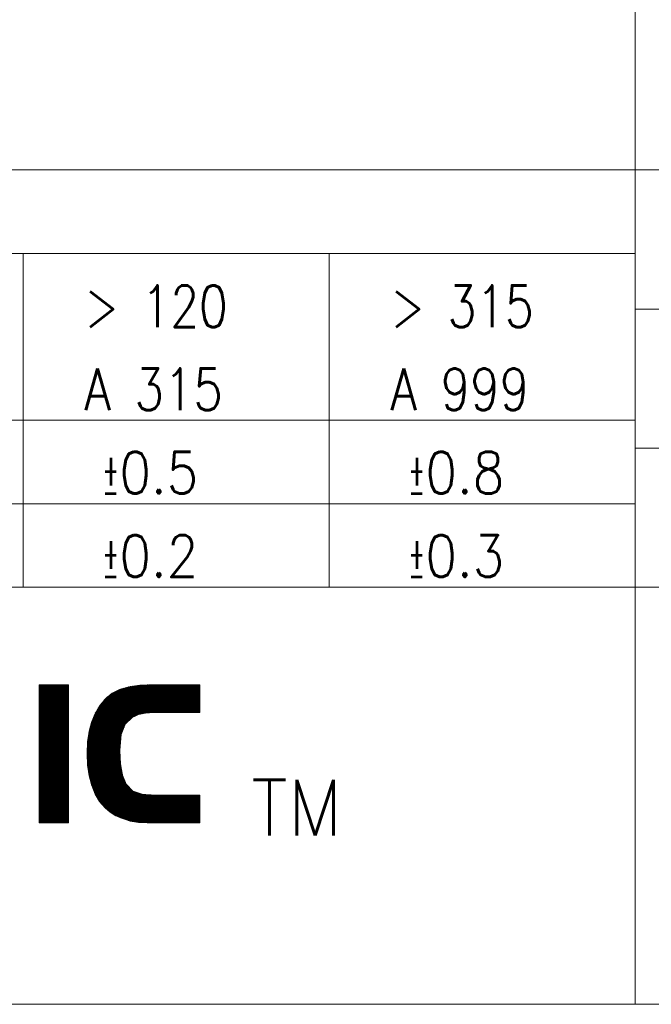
# Model space of a CAD drawing. Header units: millimetres. Extents: x 4 to 836, y 3 to 589.
# Tile 52 of 93: x 694 to 717, y 5 to 40. Entities that reach past the tile are written whole.
import ezdxf

# ---------------------------------------------------------------- set-up
doc = ezdxf.new("R2010")
doc.units = ezdxf.units.MM
doc.layers.add('256', color=7, linetype='Continuous', true_color=0xffffff)
doc.styles.add('blockfont', font='simplex.shx')

# ---------------------------------------------------------------- blocks, each defined once
blk = doc.blocks.new('HATCH15')
at = {"color": 5, "lineweight": 13}
for p, q in [((694.572548, 16.439062), (694.622436, 16.48895)), ((694.572548, 16.403927), (694.657571, 16.48895)), ((694.572548, 16.368793), (694.692705, 16.48895)), ((694.572548, 16.333658), (694.72784, 16.48895)), ((694.572548, 16.298524), (694.762974, 16.48895)), ((694.572548, 16.26339), (694.798108, 16.48895)), ((694.572548, 16.228255), (694.833243, 16.48895)), ((694.572548, 16.193121), (694.868377, 16.48895)), ((694.572548, 16.157986), (694.903512, 16.48895)), ((694.572548, 16.122852), (694.938646, 16.48895)), ((694.572548, 16.087718), (694.97378, 16.48895)), ((694.572548, 16.052583), (695.008915, 16.48895)), ((694.572548, 16.017449), (695.044049, 16.48895)), ((694.572548, 15.982315), (695.079183, 16.48895)), ((694.572548, 15.94718), (695.114318, 16.48895)), ((694.572548, 15.912046), (695.149452, 16.48895)), ((694.572548, 15.876911), (695.184587, 16.48895)), ((694.572548, 15.841777), (695.219721, 16.48895)), ((694.572548, 15.806643), (695.254855, 16.48895)), ((694.572548, 15.771508), (695.28999, 16.48895)), ((694.572548, 15.736374), (695.325124, 16.48895)), ((694.572548, 15.701239), (695.360259, 16.48895)), ((694.572548, 15.666105), (695.395393, 16.48895)), ((694.572548, 15.630971), (695.430527, 16.48895)), ((694.572548, 15.595836), (695.465662, 16.48895)), ((694.572548, 15.560702), (695.500796, 16.48895)), ((694.572548, 15.525568), (695.53593, 16.48895)), ((694.572548, 15.490433), (695.571065, 16.48895)), ((694.572548, 15.455299), (695.606199, 16.48895)), ((694.572548, 15.420164), (695.629533, 16.477149)), ((694.572548, 15.38503), (695.629533, 16.442015)), ((694.572548, 15.349896), (695.629533, 16.406881)), ((694.572548, 15.314761), (695.629533, 16.371746)), ((694.572548, 15.279627), (695.629533, 16.336612)), ((694.572548, 15.244493), (695.629533, 16.301478)), ((694.572548, 15.209358), (695.629533, 16.266343)), ((694.572548, 15.174224), (695.629533, 16.231209)), ((694.572548, 15.139089), (695.629533, 16.196074)), ((694.572548, 15.103955), (695.629533, 16.16094)), ((694.572548, 15.068821), (695.629533, 16.125806)), ((694.572548, 15.033686), (695.629533, 16.090671)), ((694.572548, 14.998552), (695.629533, 16.055537)), ((694.572548, 14.963417), (695.629533, 16.020402)), ((694.572548, 14.928283), (695.629533, 15.985268)), ((694.572548, 14.893149), (695.629533, 15.950134)), ((694.572548, 14.858014), (695.629533, 15.914999)), ((694.572548, 14.82288), (695.629533, 15.879865)), ((694.572548, 14.787746), (695.629533, 15.844731)), ((694.572548, 14.752611), (695.629533, 15.809596)), ((694.572548, 14.717477), (695.629533, 15.774462)), ((694.572548, 14.682342), (695.629533, 15.739327)), ((694.572548, 14.647208), (695.629533, 15.704193)), ((694.572548, 14.612074), (695.629533, 15.669059)), ((694.572548, 14.576939), (695.629533, 15.633924)), ((694.572548, 14.541805), (695.629533, 15.59879)), ((694.572548, 14.50667), (695.629533, 15.563655)), ((694.572548, 14.471536), (695.629533, 15.528521)), ((694.572548, 14.436402), (695.629533, 15.493387)), ((694.572548, 14.401267), (695.629533, 15.458252)), ((694.572548, 14.366133), (695.629533, 15.423118)), ((694.572548, 14.330999), (695.629533, 15.387984)), ((694.572548, 14.295864), (695.629533, 15.352849)), ((694.572548, 14.26073), (695.629533, 15.317715)), ((694.572548, 14.225595), (695.629533, 15.28258)), ((694.572548, 14.190461), (695.629533, 15.247446)), ((694.572548, 14.155327), (695.629533, 15.212312)), ((694.572548, 14.120192), (695.629533, 15.177177)), ((694.572548, 14.085058), (695.629533, 15.142043)), ((694.572548, 14.049924), (695.629533, 15.106909)), ((694.572548, 14.014789), (695.629533, 15.071774)), ((694.572548, 13.979655), (695.629533, 15.03664)), ((694.572548, 13.94452), (695.629533, 15.001505)), ((694.572548, 13.909386), (695.629533, 14.966371)), ((694.572548, 13.874252), (695.629533, 14.931237)), ((694.572548, 13.839117), (695.629533, 14.896102)), ((694.572548, 13.803983), (695.629533, 14.860968)), ((694.572548, 13.768848), (695.629533, 14.825833)), ((694.572548, 13.733714), (695.629533, 14.790699)), ((694.572548, 13.69858), (695.629533, 14.755565)), ((694.572548, 13.663445), (695.629533, 14.72043)), ((694.572548, 13.628311), (695.629533, 14.685296)), ((694.572548, 13.593177), (695.629533, 14.650162)), ((694.572548, 13.558042), (695.629533, 14.615027)), ((694.572548, 13.522908), (695.629533, 14.579893)), ((694.572548, 13.487773), (695.629533, 14.544758)), ((694.572548, 13.452639), (695.629533, 14.509624)), ((694.572548, 13.417505), (695.629533, 14.47449)), ((694.572548, 13.38237), (695.629533, 14.439355)), ((694.572548, 13.347236), (695.629533, 14.404221)), ((694.572548, 13.312101), (695.629533, 14.369086)), ((694.572548, 13.276967), (695.629533, 14.333952)), ((694.572548, 13.241833), (695.629533, 14.298818)), ((694.572548, 13.206698), (695.629533, 14.263683)), ((694.572548, 13.171564), (695.629533, 14.228549)), ((694.572548, 13.13643), (695.629533, 14.193415)), ((694.572548, 13.101295), (695.629533, 14.15828)), ((694.572548, 13.066161), (695.629533, 14.123146)), ((694.572548, 13.031026), (695.629533, 14.088011)), ((694.572548, 12.995892), (695.629533, 14.052877)), ((694.572548, 12.960758), (695.629533, 14.017743)), ((694.572548, 12.925623), (695.629533, 13.982608)), ((694.572548, 12.890489), (695.629533, 13.947474)), ((694.572548, 12.855355), (695.629533, 13.91234)), ((694.572548, 12.82022), (695.629533, 13.877205)), ((694.572548, 12.785086), (695.629533, 13.842071)), ((694.572548, 12.749951), (695.629533, 13.806936)), ((694.572548, 12.714817), (695.629533, 13.771802)), ((694.572548, 12.679683), (695.629533, 13.736668)), ((694.572548, 12.644548), (695.629533, 13.701533)), ((694.572548, 12.609414), (695.629533, 13.666399)), ((694.572548, 12.574279), (695.629533, 13.631264)), ((694.572548, 12.539145), (695.629533, 13.59613)), ((694.572548, 12.504011), (695.629533, 13.560996)), ((694.572548, 12.468876), (695.629533, 13.525861)), ((694.572548, 12.433742), (695.629533, 13.490727)), ((694.572548, 12.398608), (695.629533, 13.455593)), ((694.572548, 12.363473), (695.629533, 13.420458)), ((694.572548, 12.328339), (695.629533, 13.385324)), ((694.572548, 12.293204), (695.629533, 13.350189)), ((694.572548, 12.25807), (695.629533, 13.315055)), ((694.572548, 12.222936), (695.629533, 13.279921)), ((694.572548, 12.187801), (695.629533, 13.244786)), ((694.572548, 12.152667), (695.629533, 13.209652)), ((694.572548, 12.117532), (695.629533, 13.174517)), ((694.572548, 12.082398), (695.629533, 13.139383)), ((694.572548, 12.047264), (695.629533, 13.104249)), ((694.572548, 12.012129), (695.629533, 13.069114)), ((694.572548, 11.976995), (695.629533, 13.03398)), ((694.572548, 11.941861), (695.629533, 12.998846)), ((694.572548, 11.906726), (695.629533, 12.963711)), ((694.572548, 11.871592), (695.629533, 12.928577)), ((694.572548, 11.836457), (695.629533, 12.893442)), ((694.572548, 11.801323), (695.629533, 12.858308)), ((694.572548, 11.766189), (695.629533, 12.823174)), ((694.572548, 11.731054), (695.629533, 12.788039)), ((694.572548, 11.69592), (695.629533, 12.752905)), ((694.572548, 11.660786), (695.629533, 12.717771)), ((694.572548, 11.625651), (695.629533, 12.682636)), ((694.572548, 11.590517), (695.629533, 12.647502)), ((694.572548, 11.555382), (695.629533, 12.612367)), ((694.572548, 11.520248), (695.629533, 12.577233)), ((694.607632, 11.520198), (695.629533, 12.542099)), ((694.642767, 11.520198), (695.629533, 12.506964)), ((694.677901, 11.520198), (695.629533, 12.47183)), ((694.713036, 11.520198), (695.629533, 12.436695)), ((694.74817, 11.520198), (695.629533, 12.401561)), ((694.783304, 11.520198), (695.629533, 12.366427)), ((694.818439, 11.520198), (695.629533, 12.331292)), ((694.853573, 11.520198), (695.629533, 12.296158)), ((694.888707, 11.520198), (695.629533, 12.261024)), ((694.923842, 11.520198), (695.629533, 12.225889)), ((694.958976, 11.520198), (695.629533, 12.190755)), ((694.994111, 11.520198), (695.629533, 12.15562)), ((695.029245, 11.520198), (695.629533, 12.120486)), ((695.064379, 11.520198), (695.629533, 12.085352)), ((695.099514, 11.520198), (695.629533, 12.050217)), ((695.134648, 11.520198), (695.629533, 12.015083)), ((695.169782, 11.520198), (695.629533, 11.979949)), ((695.204917, 11.520198), (695.629533, 11.944814)), ((695.240051, 11.520198), (695.629533, 11.90968)), ((695.275186, 11.520198), (695.629533, 11.874545)), ((695.31032, 11.520198), (695.629533, 11.839411)), ((695.345454, 11.520198), (695.629533, 11.804277)), ((695.380589, 11.520198), (695.629533, 11.769142)), ((695.415723, 11.520198), (695.629533, 11.734008)), ((695.450858, 11.520198), (695.629533, 11.698873)), ((695.485992, 11.520198), (695.629533, 11.663739)), ((695.521126, 11.520198), (695.629533, 11.628605)), ((695.556261, 11.520198), (695.629533, 11.59347)), ((695.591395, 11.520198), (695.629533, 11.558336))]:
    blk.add_line(p, q, dxfattribs=at)
blk = doc.blocks.new('HATCH17')
at = {"color": 5, "lineweight": 13}
for p, q in [((696.301735, 14.024752), (698.765933, 16.48895)), ((696.301761, 14.01247), (698.778241, 16.48895)), ((696.302282, 14.000682), (698.790549, 16.48895)), ((696.302317, 14.037642), (698.753625, 16.48895)), ((696.302803, 13.988895), (698.802858, 16.48895)), ((696.302898, 14.050531), (698.741317, 16.48895)), ((696.303324, 13.977108), (698.815166, 16.48895)), ((696.303479, 14.06342), (698.729009, 16.48895)), ((696.303845, 13.965321), (698.827474, 16.48895)), ((696.30406, 14.07631), (698.7167, 16.48895)), ((696.304366, 13.953534), (698.839782, 16.48895)), ((696.304642, 14.089199), (698.704392, 16.48895)), ((696.304887, 13.941746), (698.85209, 16.48895)), ((696.305223, 14.102089), (698.692084, 16.48895)), ((696.305408, 13.929959), (698.864398, 16.48895)), ((696.305804, 14.114978), (698.679776, 16.48895)), ((696.305929, 13.918172), (698.876707, 16.48895)), ((696.306385, 14.127868), (698.667468, 16.48895)), ((696.30645, 13.906385), (698.889015, 16.48895)), ((696.306967, 14.140757), (698.654853, 16.488644)), ((696.306971, 13.894598), (698.901323, 16.48895)), ((696.307491, 13.88281), (698.913631, 16.48895)), ((696.307548, 14.153646), (698.642037, 16.488136)), ((696.308012, 13.871023), (698.925939, 16.48895)), ((696.308129, 14.166536), (698.629221, 16.487628)), ((696.308533, 13.859236), (698.938247, 16.48895)), ((696.30871, 14.179425), (698.616405, 16.48712)), ((696.309054, 13.847449), (698.950555, 16.48895)), ((696.309292, 14.192315), (698.603589, 16.486612)), ((696.309575, 13.835662), (698.962864, 16.48895)), ((696.309873, 14.205204), (698.590773, 16.486104)), ((696.310096, 13.823875), (698.975172, 16.48895)), ((696.310454, 14.218094), (698.577957, 16.485596)), ((696.310617, 13.812087), (698.98748, 16.48895)), ((696.311035, 14.230983), (698.56514, 16.485088)), ((696.311138, 13.8003), (698.999788, 16.48895)), ((696.311617, 14.243872), (698.552324, 16.48458)), ((696.311659, 13.788513), (699.012096, 16.48895)), ((696.31218, 13.776726), (699.024404, 16.48895)), ((696.312198, 14.256762), (698.539508, 16.484072)), ((696.312701, 13.764939), (699.036713, 16.48895)), ((696.312779, 14.269651), (698.526692, 16.483564)), ((696.313222, 13.753151), (699.049021, 16.48895)), ((696.313361, 14.282541), (698.513876, 16.483056)), ((696.313743, 13.741364), (699.061329, 16.48895)), ((696.313942, 14.29543), (698.50106, 16.482548)), ((696.314264, 13.729577), (699.073637, 16.48895)), ((696.314523, 14.30832), (698.488244, 16.48204)), ((696.314785, 13.71779), (699.085945, 16.48895)), ((696.315104, 14.321209), (698.475428, 16.481532)), ((696.315686, 14.334098), (698.462611, 16.481024)), ((696.316267, 14.346988), (698.449795, 16.480516)), ((696.316848, 14.359877), (698.436979, 16.480008)), ((696.317429, 14.372767), (698.424163, 16.4795)), ((696.318011, 14.385656), (698.411347, 16.478992)), ((696.318592, 14.398546), (698.398531, 16.478484)), ((696.319173, 14.411435), (698.385715, 16.477976)), ((696.319754, 14.424324), (698.372898, 16.477468)), ((696.320842, 14.437721), (698.360082, 16.47696)), ((696.322969, 14.452155), (698.347266, 16.476452)), ((696.325095, 14.466589), (698.33445, 16.475945)), ((696.327221, 14.481024), (698.321634, 16.475437)), ((696.329347, 14.495458), (698.308818, 16.474929)), ((696.331473, 14.509892), (698.296002, 16.474421)), ((696.3336, 14.524327), (698.283186, 16.473913)), ((696.335726, 14.538761), (698.270369, 16.473405)), ((696.337852, 14.553195), (698.257553, 16.472897)), ((696.339978, 14.56763), (698.244737, 16.472389)), ((696.342104, 14.582064), (698.231921, 16.471881)), ((696.344231, 14.596498), (698.219105, 16.471373)), ((696.346357, 14.610933), (698.205147, 16.469723)), ((696.348483, 14.625367), (698.190845, 16.467729)), ((696.350609, 14.639802), (698.176542, 16.465735)), ((696.352735, 14.654236), (698.16224, 16.46374)), ((696.354862, 14.66867), (698.147937, 16.461746)), ((696.356988, 14.683105), (698.133635, 16.459752)), ((696.359114, 14.697539), (698.119332, 16.457757)), ((696.36124, 14.711973), (698.10503, 16.455763)), ((696.363366, 14.726408), (698.090727, 16.453769)), ((696.365493, 14.740842), (698.076425, 16.451774)), ((696.367619, 14.755276), (698.062122, 16.44978)), ((696.369745, 14.769711), (698.04782, 16.447786)), ((696.371871, 14.784145), (698.033517, 16.445791)), ((696.373997, 14.79858), (698.019215, 16.443797)), ((696.376124, 14.813014), (698.004912, 16.441803)), ((696.380566, 14.829764), (697.99061, 16.439808)), ((696.385095, 14.846601), (697.976307, 16.437814)), ((696.389624, 14.863438), (697.962005, 16.43582)), ((696.394152, 14.880275), (697.947703, 16.433826)), ((696.398681, 14.897112), (697.9334, 16.431831)), ((696.40321, 14.913949), (697.919098, 16.429837)), ((696.407739, 14.930786), (697.904795, 16.427843)), ((696.412268, 14.947623), (697.890493, 16.425848)), ((696.416796, 14.96446), (697.87619, 16.423854)), ((696.421325, 14.981297), (697.861888, 16.42186)), ((696.425854, 14.998134), (697.847585, 16.419865)), ((696.430383, 15.014971), (697.833283, 16.417871)), ((696.434912, 15.031808), (697.818326, 16.415222)), ((696.43944, 15.048645), (697.801243, 16.410448)), ((696.443969, 15.065482), (697.78416, 16.405673)), ((696.448498, 15.082319), (697.767078, 16.400898)), ((696.453027, 15.099156), (697.749995, 16.396124)), ((696.457556, 15.115993), (697.732912, 16.391349)), ((696.462084, 15.13283), (697.715829, 16.386575)), ((696.466613, 15.149667), (697.698746, 16.3818)), ((696.472638, 15.168), (697.681664, 16.377025)), ((696.481434, 15.189104), (697.664581, 16.372251)), ((696.49023, 15.210208), (697.647498, 16.367476)), ((696.499025, 15.231312), (697.630415, 16.362701)), ((696.507821, 15.252415), (697.613332, 16.357927)), ((696.516617, 15.273519), (697.59625, 16.353152)), ((696.525412, 15.294623), (697.579167, 16.348378)), ((696.534208, 15.315727), (697.562084, 16.343603)), ((696.543004, 15.336831), (697.545001, 16.338828)), ((696.5518, 15.357935), (697.527918, 16.334054)), ((696.560595, 15.379039), (697.510836, 16.329279)), ((696.569391, 15.400143), (697.493753, 16.324504)), ((696.578187, 15.421246), (697.474186, 16.317246)), ((696.586982, 15.44235), (697.450264, 16.305632)), ((696.595778, 15.463454), (697.426343, 16.294019)), ((697.914744, 15.305441), (699.098253, 16.48895)), ((697.954167, 15.332555), (699.110562, 16.48895)), ((697.976876, 15.342957), (699.12287, 16.48895)), ((697.999586, 15.353358), (699.135178, 16.48895)), ((698.022295, 15.363759), (699.147486, 16.48895)), ((698.045004, 15.37416), (699.159794, 16.48895)), ((698.067714, 15.384561), (699.172102, 16.48895)), ((698.090423, 15.394962), (699.184411, 16.48895)), ((698.113132, 15.405364), (699.196719, 16.48895)), ((698.135842, 15.415765), (699.209027, 16.48895)), ((698.158551, 15.426166), (699.221335, 16.48895)), ((698.177488, 15.432795), (699.233643, 16.48895)), ((698.192585, 15.435584), (699.245951, 16.48895)), ((698.207682, 15.438372), (699.25826, 16.48895)), ((698.222779, 15.441161), (699.270568, 16.48895)), ((698.237876, 15.44395), (699.282876, 16.48895)), ((698.252973, 15.446739), (699.295184, 16.48895)), ((698.268069, 15.449527), (699.307492, 16.48895)), ((698.283166, 15.452316), (699.3198, 16.48895)), ((698.298263, 15.455105), (699.332109, 16.48895)), ((698.31336, 15.457893), (699.344417, 16.48895)), ((698.328457, 15.460682), (699.356725, 16.48895)), ((698.343554, 15.463471), (699.369033, 16.48895)), ((698.358651, 15.46626), (699.381341, 16.48895)), ((698.373748, 15.469048), (699.393649, 16.48895)), ((698.388844, 15.471837), (699.405957, 16.48895)), ((698.403941, 15.474626), (699.418266, 16.48895)), ((698.419038, 15.477414), (699.430574, 16.48895)), ((698.434135, 15.480203), (699.442882, 16.48895)), ((698.448829, 15.482589), (699.45519, 16.48895)), ((698.461623, 15.483074), (699.467498, 16.48895)), ((698.474416, 15.48356), (699.479806, 16.48895)), ((698.48721, 15.484045), (699.492115, 16.48895)), ((698.500004, 15.484531), (699.504423, 16.48895)), ((698.512797, 15.485016), (699.516731, 16.48895)), ((698.525591, 15.485502), (699.529039, 16.48895)), ((698.538384, 15.485987), (699.541347, 16.48895)), ((698.551178, 15.486473), (699.553655, 16.48895)), ((698.563972, 15.486958), (699.565964, 16.48895)), ((698.576765, 15.487444), (699.578272, 16.48895)), ((698.589559, 15.487929), (699.59058, 16.48895)), ((698.602353, 15.488414), (699.602888, 16.48895)), ((698.615146, 15.4889), (699.615196, 16.48895)), ((698.62794, 15.489385), (699.627504, 16.48895)), ((698.640733, 15.489871), (699.639813, 16.48895)), ((698.653527, 15.490356), (699.652121, 16.48895)), ((698.666321, 15.490842), (699.664429, 16.48895)), ((698.679114, 15.491327), (699.676737, 16.48895)), ((698.691908, 15.491813), (699.689045, 16.48895)), ((698.704702, 15.492298), (699.701353, 16.48895)), ((698.717495, 15.492784), (699.713662, 16.48895)), ((698.730289, 15.493269), (699.72597, 16.48895)), ((698.743082, 15.493755), (699.738278, 16.48895)), ((698.755876, 15.49424), (699.750586, 16.48895)), ((698.76867, 15.494726), (699.762894, 16.48895)), ((698.781463, 15.495211), (699.775202, 16.48895)), ((698.793837, 15.495276), (699.787511, 16.48895)), ((698.806145, 15.495276), (699.799819, 16.48895)), ((698.818453, 15.495276), (699.812127, 16.48895)), ((698.830761, 15.495276), (699.824435, 16.48895)), ((698.843069, 15.495276), (699.836743, 16.48895)), ((698.855377, 15.495276), (699.849051, 16.48895)), ((698.867686, 15.495276), (699.86136, 16.48895)), ((698.879994, 15.495276), (699.873668, 16.48895)), ((698.892302, 15.495276), (699.885976, 16.48895)), ((698.90461, 15.495276), (699.898284, 16.48895)), ((698.916918, 15.495276), (699.910592, 16.48895)), ((698.929226, 15.495276), (699.9229, 16.48895)), ((698.941534, 15.495276), (699.935208, 16.48895)), ((698.953843, 15.495276), (699.947517, 16.48895)), ((698.966151, 15.495276), (699.959825, 16.48895)), ((698.978459, 15.495276), (699.972133, 16.48895)), ((698.990767, 15.495276), (699.984441, 16.48895)), ((699.003075, 15.495276), (699.996749, 16.48895)), ((699.015383, 15.495276), (700.009057, 16.48895)), ((699.027692, 15.495276), (700.021366, 16.48895)), ((699.04, 15.495276), (700.033674, 16.48895)), ((699.052308, 15.495276), (700.045982, 16.48895)), ((699.064616, 15.495276), (700.05829, 16.48895)), ((699.076924, 15.495276), (700.070598, 16.48895)), ((699.089232, 15.495276), (700.082906, 16.48895)), ((699.101541, 15.495276), (700.095215, 16.48895)), ((699.113849, 15.495276), (700.107523, 16.48895)), ((699.126157, 15.495276), (700.119831, 16.48895)), ((699.138465, 15.495276), (700.132139, 16.48895)), ((699.150773, 15.495276), (700.144447, 16.48895)), ((699.163081, 15.495276), (700.156755, 16.48895)), ((699.17539, 15.495276), (700.169064, 16.48895)), ((699.187698, 15.495276), (700.181372, 16.48895)), ((699.200006, 15.495276), (700.19368, 16.48895)), ((699.212314, 15.495276), (700.205988, 16.48895)), ((699.224622, 15.495276), (700.218296, 16.48895)), ((699.23693, 15.495276), (700.230604, 16.48895)), ((699.249239, 15.495276), (700.242913, 16.48895)), ((699.261547, 15.495276), (700.255221, 16.48895)), ((699.273855, 15.495276), (700.267529, 16.48895)), ((699.286163, 15.495276), (700.279837, 16.48895)), ((699.298471, 15.495276), (700.292145, 16.48895)), ((699.310779, 15.495276), (700.304453, 16.48895)), ((699.323088, 15.495276), (700.316762, 16.48895)), ((699.335396, 15.495276), (700.32907, 16.48895)), ((699.347704, 15.495276), (700.341378, 16.48895)), ((699.360012, 15.495276), (700.351575, 16.486839)), ((699.37232, 15.495276), (700.351575, 16.474531)), ((699.384628, 15.495276), (700.351575, 16.462223)), ((699.396936, 15.495276), (700.351575, 16.449915)), ((699.409245, 15.495276), (700.351575, 16.437606)), ((699.421553, 15.495276), (700.351575, 16.425298)), ((699.433861, 15.495276), (700.351575, 16.41299)), ((699.446169, 15.495276), (700.351575, 16.400682)), ((699.458477, 15.495276), (700.351575, 16.388374)), ((699.470785, 15.495276), (700.351575, 16.376066)), ((699.483094, 15.495276), (700.351575, 16.363757)), ((699.495402, 15.495276), (700.351575, 16.351449)), ((699.50771, 15.495276), (700.351575, 16.339141)), ((699.520018, 15.495276), (700.351575, 16.326833)), ((699.532326, 15.495276), (700.351575, 16.314525)), ((699.544634, 15.495276), (700.351575, 16.302217)), ((699.556943, 15.495276), (700.351575, 16.289908)), ((696.609319, 15.489303), (697.402421, 16.282405)), ((696.62777, 15.520062), (697.378499, 16.270792)), ((696.64622, 15.550821), (697.354578, 16.259178)), ((696.664671, 15.58158), (697.330656, 16.247565)), ((696.683121, 15.612338), (697.306735, 16.235952)), ((696.701572, 15.643097), (697.282813, 16.224338)), ((696.720023, 15.673856), (697.258891, 16.212725)), ((696.738473, 15.704615), (697.23497, 16.201111)), ((696.756924, 15.735373), (697.211048, 16.189498)), ((696.791912, 15.78267), (697.166056, 16.156814)), ((696.853174, 15.85624), (697.101123, 16.104189)), ((696.914436, 15.92981), (697.03619, 16.051564)), ((699.569251, 15.495276), (700.351575, 16.2776)), ((699.581559, 15.495276), (700.351575, 16.265292)), ((699.593867, 15.495276), (700.351575, 16.252984)), ((699.606175, 15.495276), (700.351575, 16.240676)), ((699.618483, 15.495276), (700.351575, 16.228368)), ((699.630792, 15.495276), (700.351575, 16.216059)), ((699.6431, 15.495276), (700.351575, 16.203751)), ((699.655408, 15.495276), (700.351575, 16.191443)), ((699.667716, 15.495276), (700.351575, 16.179135)), ((699.680024, 15.495276), (700.351575, 16.166827)), ((699.692332, 15.495276), (700.351575, 16.154519)), ((699.704641, 15.495276), (700.351575, 16.14221)), ((699.716949, 15.495276), (700.351575, 16.129902)), ((699.729257, 15.495276), (700.351575, 16.117594)), ((699.741565, 15.495276), (700.351575, 16.105286)), ((699.753873, 15.495276), (700.351575, 16.092978)), ((699.766181, 15.495276), (700.351575, 16.08067)), ((699.77849, 15.495276), (700.351575, 16.068361)), ((699.790798, 15.495276), (700.351575, 16.056053)), ((699.803106, 15.495276), (700.351575, 16.043745)), ((699.815414, 15.495276), (700.351575, 16.031437)), ((699.827722, 15.495276), (700.351575, 16.019129)), ((699.84003, 15.495276), (700.351575, 16.006821)), ((699.852338, 15.495276), (700.351575, 15.994513)), ((699.864647, 15.495276), (700.351575, 15.982204)), ((699.876955, 15.495276), (700.351575, 15.969896)), ((699.889263, 15.495276), (700.351575, 15.957588)), ((699.901571, 15.495276), (700.351575, 15.94528)), ((699.913879, 15.495276), (700.351575, 15.932972)), ((699.926187, 15.495276), (700.351575, 15.920664)), ((699.938496, 15.495276), (700.351575, 15.908355)), ((699.950804, 15.495276), (700.351575, 15.896047)), ((699.963112, 15.495276), (700.351575, 15.883739)), ((699.97542, 15.495276), (700.351575, 15.871431)), ((699.987728, 15.495276), (700.351575, 15.859123)), ((700.000036, 15.495276), (700.351575, 15.846815)), ((700.012345, 15.495276), (700.351575, 15.834506)), ((700.024653, 15.495276), (700.351575, 15.822198)), ((700.036961, 15.495276), (700.351575, 15.80989)), ((700.049269, 15.495276), (700.351575, 15.797582)), ((700.061577, 15.495276), (700.351575, 15.785274)), ((700.073885, 15.495276), (700.351575, 15.772966)), ((700.086194, 15.495276), (700.351575, 15.760657)), ((700.098502, 15.495276), (700.351575, 15.748349)), ((700.11081, 15.495276), (700.351575, 15.736041)), ((700.123118, 15.495276), (700.351575, 15.723733)), ((700.135426, 15.495276), (700.351575, 15.711425)), ((700.147734, 15.495276), (700.351575, 15.699117)), ((700.160043, 15.495276), (700.351575, 15.686808)), ((700.172351, 15.495276), (700.351575, 15.6745)), ((700.184659, 15.495276), (700.351575, 15.662192)), ((700.196967, 15.495276), (700.351575, 15.649884)), ((700.209275, 15.495276), (700.351575, 15.637576)), ((700.221583, 15.495276), (700.351575, 15.625268)), ((700.233892, 15.495276), (700.351575, 15.612959)), ((700.2462, 15.495276), (700.351575, 15.600651)), ((700.258508, 15.495276), (700.351575, 15.588343)), ((700.270816, 15.495276), (700.351575, 15.576035)), ((700.283124, 15.495276), (700.351575, 15.563727)), ((700.295432, 15.495276), (700.351575, 15.551419)), ((700.30774, 15.495276), (700.351575, 15.539111)), ((700.320049, 15.495276), (700.351575, 15.526802)), ((700.332357, 15.495276), (700.351575, 15.514494)), ((696.315306, 13.706003), (697.66081, 15.051506)), ((696.315827, 13.694215), (697.652696, 15.031084)), ((696.316348, 13.682428), (697.644581, 15.010662)), ((696.316869, 13.670641), (697.636467, 14.990239)), ((696.31739, 13.658854), (697.628353, 14.969817)), ((696.317911, 13.647067), (697.620239, 14.949394)), ((696.318432, 13.635279), (697.612125, 14.928972)), ((696.318953, 13.623492), (697.60401, 14.90855)), ((696.319474, 13.611705), (697.595896, 14.888127)), ((696.319995, 13.599918), (697.587782, 14.867705)), ((696.321494, 13.589109), (697.579668, 14.847283)), ((696.323036, 13.578343), (697.571553, 14.82686)), ((696.324579, 13.567577), (697.563439, 14.806438)), ((696.326121, 13.556812), (697.555325, 14.786016)), ((696.327664, 13.546046), (697.547211, 14.765593)), ((696.329207, 13.535281), (697.539097, 14.745171)), ((696.330749, 13.524515), (697.530982, 14.724748)), ((696.332292, 13.513749), (697.522868, 14.704326)), ((696.333834, 13.502984), (697.519121, 14.688271)), ((696.335377, 13.492218), (697.51804, 14.674881)), ((696.336919, 13.481453), (697.516958, 14.661492)), ((696.338462, 13.470687), (697.515877, 14.648102)), ((696.340004, 13.459921), (697.514795, 14.634712)), ((696.341547, 13.449156), (697.513714, 14.621323)), ((696.343089, 13.43839), (697.512632, 14.607933)), ((696.344632, 13.427625), (697.511551, 14.594543)), ((696.346175, 13.416859), (697.510469, 14.581154)), ((696.347717, 13.406093), (697.509388, 14.567764)), ((696.34926, 13.395328), (697.508306, 14.554374)), ((696.350802, 13.384562), (697.507225, 14.540985)), ((696.352345, 13.373796), (697.506143, 14.527595)), ((696.353887, 13.363031), (697.505062, 14.514205)), ((696.35543, 13.352265), (697.50398, 14.500816)), ((696.356972, 13.3415), (697.502899, 14.487426)), ((696.358515, 13.330734), (697.501817, 14.474036)), ((696.360058, 13.319968), (697.500736, 14.460647)), ((696.3616, 13.309203), (697.499654, 14.447257)), ((696.363143, 13.298437), (697.498573, 14.433867)), ((696.364685, 13.287672), (697.497491, 14.420478)), ((696.366228, 13.276906), (697.49641, 14.407088)), ((696.36777, 13.26614), (697.495328, 14.393698)), ((696.369313, 13.255375), (697.494247, 14.380309)), ((696.370855, 13.244609), (697.493165, 14.366919)), ((696.372398, 13.233844), (697.492084, 14.35353)), ((696.373941, 13.223078), (697.491002, 14.34014)), ((696.375735, 13.212564), (697.489921, 14.32675)), ((696.378285, 13.202806), (697.488839, 14.313361)), ((696.380834, 13.193047), (697.487758, 14.299971)), ((696.383384, 13.183288), (697.486676, 14.286581)), ((696.385933, 13.17353), (697.485595, 14.273192)), ((696.388483, 13.163771), (697.484513, 14.259802)), ((696.391032, 13.154013), (697.483432, 14.246412)), ((696.393582, 13.144254), (697.48235, 14.233023)), ((696.396131, 13.134495), (697.481269, 14.219633)), ((696.398681, 13.124737), (697.480187, 14.206243)), ((696.40123, 13.114978), (697.479106, 14.192854)), ((696.40378, 13.105219), (697.478024, 14.179464)), ((696.406329, 13.095461), (697.476943, 14.166074)), ((696.408879, 13.085702), (697.475861, 14.152685)), ((696.411428, 13.075943), (697.47478, 14.139295)), ((696.413978, 13.066185), (697.473698, 14.125905)), ((696.416527, 13.056426), (697.473893, 14.113792)), ((696.419077, 13.046667), (697.474545, 14.102135)), ((696.421626, 13.036909), (697.475197, 14.090479)), ((696.424176, 13.02715), (697.475849, 14.078823)), ((696.426725, 13.017391), (697.476501, 14.067167)), ((696.429275, 13.007633), (697.477153, 14.055511)), ((696.431824, 12.997874), (697.477805, 14.043855)), ((696.434374, 12.988115), (697.478457, 14.032199)), ((696.436923, 12.978357), (697.479109, 14.020543)), ((696.439473, 12.968598), (697.479761, 14.008887)), ((696.442022, 12.95884), (697.480413, 13.99723)), ((696.444572, 12.949081), (697.481065, 13.985574)), ((696.447122, 12.939322), (697.481717, 13.973918)), ((696.449671, 12.929564), (697.482369, 13.962262)), ((696.452221, 12.919805), (697.483022, 13.950606)), ((696.45477, 12.910046), (697.483674, 13.93895)), ((696.45732, 12.900288), (697.484326, 13.927294)), ((696.459869, 12.890529), (697.484978, 13.915638)), ((696.462419, 12.88077), (697.48563, 13.903981)), ((696.464968, 12.871012), (697.486282, 13.892325)), ((696.468138, 12.861873), (697.486934, 13.880669)), ((696.471694, 12.853122), (697.487586, 13.869013)), ((696.475251, 12.84437), (697.488238, 13.857357)), ((696.478808, 12.835619), (697.48889, 13.845701)), ((696.482365, 12.826867), (697.489542, 13.834045)), ((696.485921, 12.818116), (697.490194, 13.822389)), ((696.489478, 12.809365), (697.490846, 13.810732)), ((696.493035, 12.800613), (697.491498, 13.799076)), ((696.496592, 12.791862), (697.49215, 13.78742)), ((696.500148, 12.78311), (697.492802, 13.775764)), ((696.503705, 12.774359), (697.493454, 13.764108)), ((696.507262, 12.765607), (697.494106, 13.752452)), ((696.510819, 12.756856), (697.494758, 13.740796)), ((696.514375, 12.748105), (697.49541, 13.72914)), ((696.517932, 12.739353), (697.496062, 13.717484)), ((696.521489, 12.730602), (697.496714, 13.705827)), ((696.525045, 12.72185), (697.497366, 13.694171)), ((696.528602, 12.713099), (697.498018, 13.682515)), ((696.532159, 12.704347), (697.498671, 13.670859)), ((696.535716, 12.695596), (697.499323, 13.659203)), ((696.539272, 12.686845), (697.500396, 13.647968)), ((696.542829, 12.678093), (697.502354, 13.637618)), ((696.546386, 12.669342), (697.504311, 13.627267)), ((696.549943, 12.66059), (697.506268, 13.616916)), ((696.553499, 12.651839), (697.508226, 13.606565)), ((696.557056, 12.643087), (697.510183, 13.596215)), ((696.560613, 12.634336), (697.512141, 13.585864)), ((696.56417, 12.625585), (697.514098, 13.575513)), ((696.567726, 12.616833), (697.516055, 13.565162)), ((696.571283, 12.608082), (697.518013, 13.554811)), ((696.57484, 12.59933), (697.51997, 13.544461)), ((696.578396, 12.590579), (697.521927, 13.53411)), ((696.581953, 12.581827), (697.523885, 13.523759)), ((696.58551, 12.573076), (697.525842, 13.513408)), ((696.589067, 12.564325), (697.5278, 13.503058)), ((696.592883, 12.555833), (697.529757, 13.492707)), ((696.597466, 12.548107), (697.531714, 13.482356)), ((696.602048, 12.540381), (697.533672, 13.472005)), ((696.60663, 12.532655), (697.535629, 13.461654)), ((696.611212, 12.524929), (697.537587, 13.451304)), ((696.615795, 12.517204), (697.539544, 13.440953)), ((696.620377, 12.509478), (697.541501, 13.430602)), ((696.624959, 12.501752), (697.543459, 13.420251)), ((696.629541, 12.494026), (697.545416, 13.409901)), ((696.634124, 12.4863), (697.547373, 13.39955)), ((696.638706, 12.478574), (697.549331, 13.389199)), ((696.643288, 12.470848), (697.551288, 13.378848)), ((696.64787, 12.463122), (697.553246, 13.368497)), ((696.652453, 12.455396), (697.555203, 13.358147)), ((696.657035, 12.44767), (697.55716, 13.347796)), ((696.661617, 12.439944), (697.559118, 13.337445)), ((696.666199, 12.432219), (697.561075, 13.327094)), ((696.670782, 12.424493), (697.563033, 13.316743)), ((696.675364, 12.416767), (697.56499, 13.306393)), ((696.679946, 12.409041), (697.566947, 13.296042)), ((696.684528, 12.401315), (697.568905, 13.285691)), ((696.689111, 12.393589), (697.570862, 13.27534)), ((696.693693, 12.385863), (697.572819, 13.26499)), ((696.698275, 12.378137), (697.574777, 13.254639)), ((696.702858, 12.370411), (697.576734, 13.244288)), ((696.70744, 12.362685), (697.579781, 13.235027)), ((696.712022, 12.35496), (697.583216, 13.226153)), ((696.716604, 12.347234), (697.58665, 13.21728)), ((696.721187, 12.339508), (697.590085, 13.208406)), ((696.725769, 12.331782), (697.59352, 13.199533)), ((696.730351, 12.324056), (697.596954, 13.190659)), ((696.734933, 12.31633), (697.600389, 13.181786)), ((696.739516, 12.308604), (697.603824, 13.172912)), ((696.744098, 12.300878), (697.607258, 13.164039)), ((696.74868, 12.293152), (697.610693, 13.155165)), ((696.753645, 12.285809), (697.614128, 13.146292)), ((696.75929, 12.279145), (697.617563, 13.137418)), ((696.764934, 12.272482), (697.620997, 13.128545)), ((696.770579, 12.265818), (697.624432, 13.119671)), ((696.776223, 12.259155), (697.627867, 13.110798)), ((696.781868, 12.252491), (697.631301, 13.101924)), ((696.787512, 12.245827), (697.634736, 13.093051)), ((696.793157, 12.239164), (697.638171, 13.084177)), ((696.798801, 12.2325), (697.641605, 13.075304)), ((696.804446, 12.225837), (697.64504, 13.066431)), ((696.810091, 12.219173), (697.648475, 13.057557)), ((696.815735, 12.212509), (697.651909, 13.048684)), ((696.82138, 12.205846), (697.655344, 13.03981)), ((696.827024, 12.199182), (697.658779, 13.030937)), ((696.832669, 12.192519), (697.662213, 13.022063)), ((696.838313, 12.185855), (697.665648, 13.01319)), ((696.843958, 12.179191), (697.669083, 13.004316)), ((696.849602, 12.172528), (697.672517, 12.995443)), ((696.855247, 12.165864), (697.675952, 12.986569)), ((696.860892, 12.159201), (697.679387, 12.977696)), ((696.866536, 12.152537), (697.682821, 12.968822)), ((696.872181, 12.145873), (697.686256, 12.959949)), ((696.877825, 12.13921), (697.689691, 12.951075)), ((696.88347, 12.132546), (697.693125, 12.942202)), ((696.889114, 12.125882), (697.69656, 12.933328)), ((696.894759, 12.119219), (697.699995, 12.924455)), ((696.900403, 12.112555), (697.703543, 12.915695)), ((696.906048, 12.105892), (697.709532, 12.909376)), ((696.911693, 12.099228), (697.715521, 12.903057)), ((696.917337, 12.092564), (697.721511, 12.896738)), ((696.922982, 12.085901), (697.7275, 12.890419)), ((696.928626, 12.079237), (697.733489, 12.8841)), ((696.934271, 12.072574), (697.739479, 12.877781)), ((696.939915, 12.06591), (697.745468, 12.871463)), ((696.945688, 12.059375), (697.751457, 12.865144)), ((696.952303, 12.053681), (697.757447, 12.858825)), ((696.958917, 12.047988), (697.763436, 12.852506)), ((696.965532, 12.042294), (697.769425, 12.846187)), ((696.972147, 12.036601), (697.775414, 12.839868)), ((696.978761, 12.030907), (697.781404, 12.833549)), ((696.985376, 12.025214), (697.787393, 12.827231)), ((696.991991, 12.01952), (697.793382, 12.820912)), ((696.998605, 12.013827), (697.799372, 12.814593)), ((697.00522, 12.008133), (697.805361, 12.808274)), ((697.011835, 12.00244), (697.81135, 12.801955)), ((697.018449, 11.996746), (697.81734, 12.795636)), ((697.025064, 11.991053), (697.823329, 12.789318)), ((697.031679, 11.985359), (697.829318, 12.782999)), ((697.038293, 11.979666), (697.835308, 12.77668)), ((697.044908, 11.973972), (697.841297, 12.770361)), ((697.051523, 11.968279), (697.847286, 12.764042)), ((697.058137, 11.962585), (697.853275, 12.757723)), ((697.064752, 11.956892), (697.859265, 12.751404)), ((697.071367, 11.951198), (697.865254, 12.745086)), ((697.077981, 11.945505), (697.871243, 12.738767)), ((697.084596, 11.939811), (697.877233, 12.732448)), ((697.091211, 11.934118), (697.883222, 12.726129)), ((697.097825, 11.928424), (697.889211, 12.71981)), ((697.10444, 11.922731), (697.895201, 12.713491)), ((697.111055, 11.917037), (697.90119, 12.707172)), ((697.117669, 11.911344), (697.907179, 12.700854)), ((697.124284, 11.90565), (697.913169, 12.694535)), ((697.131484, 11.900542), (697.919158, 12.688216)), ((697.139098, 11.895848), (697.925147, 12.681897)), ((697.146713, 11.891154), (697.931136, 12.675578)), ((697.154327, 11.88646), (697.937126, 12.669259)), ((697.161941, 11.881766), (697.944819, 12.664645)), ((697.169555, 11.877073), (697.954102, 12.661619)), ((697.17717, 11.872379), (697.963385, 12.658594)), ((697.184784, 11.867685), (697.972668, 12.655569)), ((697.192398, 11.862991), (697.981951, 12.652544)), ((697.200012, 11.858297), (697.991234, 12.649518)), ((697.207627, 11.853603), (698.000517, 12.646493)), ((697.215241, 11.848909), (698.0098, 12.643468)), ((697.222855, 11.844215), (698.019082, 12.640442)), ((697.230469, 11.839521), (698.028365, 12.637417)), ((697.238084, 11.834827), (698.037648, 12.634392)), ((697.245698, 11.830133), (698.046931, 12.631367)), ((697.253312, 11.825439), (698.056214, 12.628341)), ((697.260926, 11.820745), (698.065497, 12.625316)), ((697.26854, 11.816052), (698.07478, 12.622291)), ((697.276155, 11.811358), (698.084063, 12.619266)), ((697.283769, 11.806664), (698.093346, 12.61624)), ((697.291383, 11.80197), (698.102629, 12.613215)), ((697.298997, 11.797276), (698.111911, 12.61019)), ((697.306612, 11.792582), (698.121194, 12.607165)), ((697.314226, 11.787888), (698.130477, 12.604139)), ((697.32184, 11.783194), (698.13976, 12.601114)), ((697.329454, 11.7785), (698.149043, 12.598089)), ((697.338169, 11.774906), (698.158326, 12.595063)), ((697.346905, 11.771334), (698.167609, 12.592038)), ((697.355641, 11.767762), (698.176892, 12.589013)), ((697.364377, 11.764191), (698.186175, 12.585988)), ((697.373114, 11.760619), (698.195457, 12.582962)), ((697.38185, 11.757047), (698.20474, 12.579937)), ((697.390586, 11.753475), (698.214023, 12.576912)), ((697.399323, 11.749903), (698.223306, 12.573887)), ((697.408059, 11.746331), (698.232589, 12.570861)), ((697.416795, 11.742759), (698.241872, 12.567836)), ((697.425531, 11.739187), (698.251155, 12.564811)), ((697.434268, 11.735615), (698.260438, 12.561786)), ((697.443004, 11.732044), (698.269721, 12.55876)), ((697.45174, 11.728472), (698.279004, 12.555735)), ((697.460476, 11.7249), (698.288286, 12.55271)), ((697.469213, 11.721328), (698.297569, 12.549685)), ((697.477949, 11.717756), (698.306852, 12.546659)), ((697.486685, 11.714184), (698.317453, 12.544952)), ((697.495421, 11.710612), (698.329049, 12.54424)), ((697.504158, 11.70704), (698.340645, 12.543528)), ((697.512894, 11.703468), (698.352241, 12.542815)), ((697.52163, 11.699896), (698.363837, 12.542103)), ((697.530367, 11.696325), (698.375433, 12.541391)), ((697.539103, 11.692753), (698.387029, 12.540678)), ((697.547839, 11.689181), (698.398625, 12.539966)), ((697.556765, 11.685798), (698.41022, 12.539254)), ((697.566093, 11.682818), (698.421816, 12.538542)), ((697.575421, 11.679838), (698.433412, 12.537829)), ((697.584748, 11.676858), (698.445008, 12.537117)), ((697.594076, 11.673877), (698.456604, 12.536405)), ((697.603404, 11.670897), (698.4682, 12.535693)), ((697.612732, 11.667917), (698.479796, 12.53498)), ((697.62206, 11.664937), (698.491392, 12.534268)), ((697.631388, 11.661957), (698.502988, 12.533556)), ((697.640716, 11.658976), (698.514583, 12.532844)), ((697.650044, 11.655996), (698.526179, 12.532131)), ((697.659372, 11.653016), (698.537775, 12.531419)), ((697.6687, 11.650036), (698.549371, 12.530707)), ((697.678028, 11.647056), (698.560967, 12.529995)), ((697.687356, 11.644076), (698.572563, 12.529282)), ((697.696684, 11.641095), (698.584159, 12.52857)), ((697.706012, 11.638115), (698.595755, 12.527858)), ((697.71534, 11.635135), (698.607351, 12.527145)), ((697.724668, 11.632155), (698.618947, 12.526433)), ((697.733996, 11.629175), (698.630542, 12.525721)), ((697.743324, 11.626194), (698.642138, 12.525009)), ((697.752652, 11.623214), (698.653734, 12.524296)), ((697.76198, 11.620234), (698.66533, 12.523584)), ((697.771308, 11.617254), (698.676926, 12.522872)), ((697.780636, 11.614274), (698.688522, 12.52216)), ((697.789964, 11.611294), (698.700118, 12.521447)), ((697.799292, 11.608313), (698.711714, 12.520735)), ((697.80862, 11.605333), (698.72331, 12.520023)), ((697.817948, 11.602353), (698.734905, 12.519311)), ((697.827276, 11.599373), (698.746501, 12.518598)), ((697.836604, 11.596393), (698.758097, 12.517886)), ((697.845932, 11.593412), (698.769693, 12.517174)), ((697.855661, 11.590833), (698.781289, 12.516461)), ((697.866169, 11.589033), (698.792885, 12.515749)), ((697.876677, 11.587233), (698.804481, 12.515037)), ((697.887185, 11.585433), (698.816077, 12.514325)), ((697.897694, 11.583633), (698.827932, 12.513872)), ((697.908202, 11.581834), (698.84024, 12.513872)), ((697.91871, 11.580034), (698.852549, 12.513872)), ((697.929219, 11.578234), (698.864857, 12.513872)), ((697.939727, 11.576434), (698.877165, 12.513872)), ((697.950235, 11.574634), (698.889473, 12.513872)), ((697.960743, 11.572834), (698.901781, 12.513872)), ((697.971252, 11.571034), (698.914089, 12.513872)), ((697.98176, 11.569234), (698.926398, 12.513872)), ((697.992268, 11.567435), (698.938706, 12.513872)), ((698.002777, 11.565635), (698.951014, 12.513872)), ((698.013285, 11.563835), (698.963322, 12.513872)), ((698.023793, 11.562035), (698.97563, 12.513872)), ((698.034302, 11.560235), (698.987938, 12.513872)), ((698.04481, 11.558435), (699.000247, 12.513872)), ((698.055318, 11.556635), (699.012555, 12.513872)), ((698.065826, 11.554835), (699.024863, 12.513872)), ((698.076335, 11.553036), (699.037171, 12.513872)), ((698.086843, 11.551236), (699.049479, 12.513872)), ((698.097351, 11.549436), (699.061787, 12.513872)), ((698.10786, 11.547636), (699.074096, 12.513872)), ((698.118368, 11.545836), (699.086404, 12.513872)), ((698.128876, 11.544036), (699.098712, 12.513872)), ((698.139384, 11.542236), (699.11102, 12.513872)), ((698.150161, 11.540705), (699.123328, 12.513872)), ((698.162086, 11.540322), (699.135636, 12.513872)), ((698.174011, 11.539938), (699.147945, 12.513872)), ((698.185935, 11.539555), (699.160253, 12.513872)), ((698.19786, 11.539171), (699.172561, 12.513872)), ((698.209784, 11.538787), (699.184869, 12.513872)), ((698.221709, 11.538404), (699.197177, 12.513872)), ((698.233634, 11.53802), (699.209485, 12.513872)), ((698.245558, 11.537637), (699.221793, 12.513872)), ((698.257483, 11.537253), (699.234102, 12.513872)), ((698.269407, 11.53687), (699.24641, 12.513872)), ((698.281332, 11.536486), (699.258718, 12.513872)), ((698.293257, 11.536102), (699.271026, 12.513872)), ((698.305181, 11.535719), (699.283334, 12.513872)), ((698.317106, 11.535335), (699.295642, 12.513872)), ((698.32903, 11.534952), (699.307951, 12.513872)), ((698.340955, 11.534568), (699.320259, 12.513872)), ((698.35288, 11.534185), (699.332567, 12.513872)), ((698.364804, 11.533801), (699.344875, 12.513872)), ((698.376729, 11.533418), (699.357183, 12.513872)), ((698.388653, 11.533034), (699.369491, 12.513872)), ((698.400578, 11.53265), (699.3818, 12.513872)), ((698.412503, 11.532267), (699.394108, 12.513872)), ((698.424427, 11.531883), (699.406416, 12.513872)), ((698.436352, 11.5315), (699.418724, 12.513872)), ((698.448276, 11.531116), (699.431032, 12.513872)), ((698.460201, 11.530733), (699.44334, 12.513872)), ((698.472126, 11.530349), (699.455649, 12.513872)), ((698.48405, 11.529965), (699.467957, 12.513872)), ((698.495975, 11.529582), (699.480265, 12.513872)), ((698.507899, 11.529198), (699.492573, 12.513872)), ((698.519824, 11.528815), (699.504881, 12.513872)), ((698.531749, 11.528431), (699.517189, 12.513872)), ((698.543673, 11.528048), (699.529498, 12.513872)), ((698.555598, 11.527664), (699.541806, 12.513872)), ((698.567522, 11.52728), (699.554114, 12.513872)), ((698.579447, 11.526897), (699.566422, 12.513872)), ((698.591372, 11.526513), (699.57873, 12.513872)), ((698.603296, 11.52613), (699.591038, 12.513872)), ((698.615359, 11.525884), (699.603347, 12.513872)), ((698.627667, 11.525884), (699.615655, 12.513872)), ((698.639975, 11.525884), (699.627963, 12.513872)), ((698.652283, 11.525884), (699.640271, 12.513872)), ((698.664591, 11.525884), (699.652579, 12.513872)), ((698.676899, 11.525884), (699.664887, 12.513872)), ((698.689207, 11.525884), (699.677195, 12.513872)), ((698.701516, 11.525884), (699.689504, 12.513872)), ((698.713824, 11.525884), (699.701812, 12.513872)), ((698.726132, 11.525884), (699.71412, 12.513872)), ((698.73844, 11.525884), (699.726428, 12.513872)), ((698.750748, 11.525884), (699.738736, 12.513872)), ((698.763056, 11.525884), (699.751044, 12.513872)), ((698.775365, 11.525884), (699.763353, 12.513872)), ((698.787673, 11.525884), (699.775661, 12.513872)), ((698.799981, 11.525884), (699.787969, 12.513872)), ((698.812289, 11.525884), (699.800277, 12.513872)), ((698.824597, 11.525884), (699.812585, 12.513872)), ((698.836905, 11.525884), (699.824893, 12.513872)), ((698.849214, 11.525884), (699.837202, 12.513872)), ((698.861522, 11.525884), (699.84951, 12.513872)), ((698.87383, 11.525884), (699.861818, 12.513872)), ((698.886138, 11.525884), (699.874126, 12.513872)), ((698.898446, 11.525884), (699.886434, 12.513872)), ((698.910754, 11.525884), (699.898742, 12.513872)), ((698.923063, 11.525884), (699.911051, 12.513872)), ((698.935371, 11.525884), (699.923359, 12.513872)), ((698.947679, 11.525884), (699.935667, 12.513872)), ((698.959987, 11.525884), (699.947975, 12.513872)), ((698.972295, 11.525884), (699.960283, 12.513872)), ((698.984603, 11.525884), (699.972591, 12.513872)), ((698.996912, 11.525884), (699.9849, 12.513872)), ((699.00922, 11.525884), (699.997208, 12.513872)), ((699.021528, 11.525884), (700.009516, 12.513872)), ((699.033836, 11.525884), (700.021824, 12.513872)), ((699.046144, 11.525884), (700.034132, 12.513872)), ((699.058452, 11.525884), (700.04644, 12.513872)), ((699.070761, 11.525884), (700.058749, 12.513872)), ((699.083069, 11.525884), (700.071057, 12.513872)), ((699.095377, 11.525884), (700.083365, 12.513872)), ((699.107685, 11.525884), (700.095673, 12.513872)), ((699.119993, 11.525884), (700.107981, 12.513872)), ((699.132301, 11.525884), (700.120289, 12.513872)), ((699.144609, 11.525884), (700.132597, 12.513872)), ((699.156918, 11.525884), (700.144906, 12.513872)), ((699.169226, 11.525884), (700.157214, 12.513872)), ((699.181534, 11.525884), (700.169522, 12.513872)), ((699.193842, 11.525884), (700.18183, 12.513872)), ((699.20615, 11.525884), (700.194138, 12.513872)), ((699.218458, 11.525884), (700.206446, 12.513872)), ((699.230767, 11.525884), (700.218755, 12.513872)), ((699.243075, 11.525884), (700.231063, 12.513872)), ((699.255383, 11.525884), (700.243371, 12.513872)), ((699.267691, 11.525884), (700.255679, 12.513872)), ((699.279999, 11.525884), (700.267987, 12.513872)), ((699.292307, 11.525884), (700.280295, 12.513872)), ((699.304616, 11.525884), (700.292604, 12.513872)), ((699.316924, 11.525884), (700.304912, 12.513872)), ((699.329232, 11.525884), (700.31722, 12.513872)), ((699.34154, 11.525884), (700.329528, 12.513872)), ((699.353848, 11.525884), (700.341836, 12.513872)), ((699.366156, 11.525884), (700.351575, 12.511303)), ((699.378465, 11.525884), (700.351575, 12.498994)), ((699.390773, 11.525884), (700.351575, 12.486686)), ((699.403081, 11.525884), (700.351575, 12.474378)), ((699.415389, 11.525884), (700.351575, 12.46207)), ((699.427697, 11.525884), (700.351575, 12.449762)), ((699.440005, 11.525884), (700.351575, 12.437454)), ((699.452314, 11.525884), (700.351575, 12.425145)), ((699.464622, 11.525884), (700.351575, 12.412837)), ((699.47693, 11.525884), (700.351575, 12.400529)), ((699.489238, 11.525884), (700.351575, 12.388221)), ((699.501546, 11.525884), (700.351575, 12.375913)), ((699.513854, 11.525884), (700.351575, 12.363605)), ((699.526163, 11.525884), (700.351575, 12.351296)), ((699.538471, 11.525884), (700.351575, 12.338988)), ((699.550779, 11.525884), (700.351575, 12.32668)), ((699.563087, 11.525884), (700.351575, 12.314372)), ((699.575395, 11.525884), (700.351575, 12.302064)), ((699.587703, 11.525884), (700.351575, 12.289756)), ((699.600011, 11.525884), (700.351575, 12.277448)), ((699.61232, 11.525884), (700.351575, 12.265139)), ((699.624628, 11.525884), (700.351575, 12.252831)), ((699.636936, 11.525884), (700.351575, 12.240523)), ((699.649244, 11.525884), (700.351575, 12.228215)), ((699.661552, 11.525884), (700.351575, 12.215907)), ((699.67386, 11.525884), (700.351575, 12.203599)), ((699.686169, 11.525884), (700.351575, 12.19129)), ((699.698477, 11.525884), (700.351575, 12.178982)), ((699.710785, 11.525884), (700.351575, 12.166674)), ((699.723093, 11.525884), (700.351575, 12.154366)), ((699.735401, 11.525884), (700.351575, 12.142058)), ((699.747709, 11.525884), (700.351575, 12.12975)), ((699.760018, 11.525884), (700.351575, 12.117441)), ((699.772326, 11.525884), (700.351575, 12.105133)), ((699.784634, 11.525884), (700.351575, 12.092825)), ((699.796942, 11.525884), (700.351575, 12.080517)), ((699.80925, 11.525884), (700.351575, 12.068209)), ((699.821558, 11.525884), (700.351575, 12.055901)), ((699.833867, 11.525884), (700.351575, 12.043592)), ((699.846175, 11.525884), (700.351575, 12.031284)), ((699.858483, 11.525884), (700.351575, 12.018976)), ((699.870791, 11.525884), (700.351575, 12.006668)), ((699.883099, 11.525884), (700.351575, 11.99436)), ((699.895407, 11.525884), (700.351575, 11.982052)), ((699.907716, 11.525884), (700.351575, 11.969743)), ((699.920024, 11.525884), (700.351575, 11.957435)), ((699.932332, 11.525884), (700.351575, 11.945127)), ((699.94464, 11.525884), (700.351575, 11.932819)), ((699.956948, 11.525884), (700.351575, 11.920511)), ((699.969256, 11.525884), (700.351575, 11.908203)), ((699.981565, 11.525884), (700.351575, 11.895894)), ((699.993873, 11.525884), (700.351575, 11.883586)), ((700.006181, 11.525884), (700.351575, 11.871278)), ((700.018489, 11.525884), (700.351575, 11.85897)), ((700.030797, 11.525884), (700.351575, 11.846662)), ((700.043105, 11.525884), (700.351575, 11.834354)), ((700.055413, 11.525884), (700.351575, 11.822046)), ((700.067722, 11.525884), (700.351575, 11.809737)), ((700.08003, 11.525884), (700.351575, 11.797429)), ((700.092338, 11.525884), (700.351575, 11.785121)), ((700.104646, 11.525884), (700.351575, 11.772813)), ((700.116954, 11.525884), (700.351575, 11.760505)), ((700.129262, 11.525884), (700.351575, 11.748197)), ((700.141571, 11.525884), (700.351575, 11.735888)), ((700.153879, 11.525884), (700.351575, 11.72358)), ((700.166187, 11.525884), (700.351575, 11.711272)), ((700.178495, 11.525884), (700.351575, 11.698964)), ((700.190803, 11.525884), (700.351575, 11.686656)), ((700.203111, 11.525884), (700.351575, 11.674348)), ((700.21542, 11.525884), (700.351575, 11.662039)), ((700.227728, 11.525884), (700.351575, 11.649731)), ((700.240036, 11.525884), (700.351575, 11.637423)), ((700.252344, 11.525884), (700.351575, 11.625115)), ((700.264652, 11.525884), (700.351575, 11.612807)), ((700.27696, 11.525884), (700.351575, 11.600499)), ((700.289269, 11.525884), (700.351575, 11.58819)), ((700.301577, 11.525884), (700.351575, 11.575882)), ((700.313885, 11.525884), (700.351575, 11.563574)), ((700.326193, 11.525884), (700.351575, 11.551266))]:
    blk.add_line(p, q, dxfattribs=at)

msp = doc.modelspace()

# ---------------------------------------------------------------- linework, layer by layer
at = {"layer": '256', "color": 3, "linetype": 'Continuous', "lineweight": 18}
for p, q in [((716, 45), (716, 5)), ((683, 20), (694, 20)), ((694, 20), (705, 20)), ((705, 20), (716, 20)), ((716, 20), (836, 20)), ((15, 5), (836, 5))]:
    msp.add_line(p, q, dxfattribs=at)
at = {"layer": '256', "color": 4, "linetype": 'Continuous', "lineweight": 18}
for p, q in [((646, 35), (836, 35)), ((661, 32), (716, 32)), ((694, 32), (694, 20)), ((705, 32), (705, 20)), ((716, 30), (786, 30)), ((683, 26), (694, 26)), ((694, 26), (705, 26)), ((705, 26), (716, 26)), ((716, 25), (836, 25)), ((683, 23), (694, 23)), ((694, 23), (705, 23)), ((705, 23), (716, 23))]:
    msp.add_line(p, q, dxfattribs=at)
at = {"layer": '256', "color": 5, "linetype": 'Continuous', "lineweight": 18}
for p, q in [((694.573, 16.489), (695.63, 16.489)), ((694.573, 11.52), (694.573, 16.489)), ((695.63, 16.489), (695.63, 11.52)), ((697.199, 16.184), (697.483, 16.321)), ((697.483, 16.321), (697.822, 16.416)), ((697.822, 16.416), (698.216, 16.471)), ((698.216, 16.471), (698.663, 16.489)), ((698.663, 16.489), (700.352, 16.489)), ((700.352, 16.489), (700.352, 15.495)), ((696.768, 15.754), (696.974, 16.001)), ((696.974, 16.001), (697.199, 16.184)), ((696.6, 15.474), (696.768, 15.754)), ((696.47, 15.161), (696.6, 15.474)), ((697.933, 15.323), (697.668, 15.07)), ((698.17, 15.431), (697.933, 15.323)), ((698.447, 15.483), (698.17, 15.431)), ((698.783, 15.495), (698.447, 15.483)), ((700.352, 15.495), (698.783, 15.495)), ((696.376, 14.814), (696.47, 15.161)), ((697.668, 15.07), (697.52, 14.697)), ((696.32, 14.433), (696.376, 14.814)), ((697.52, 14.697), (697.473, 14.122)), ((696.301, 14.019), (696.32, 14.433)), ((696.32, 13.599), (696.301, 14.019)), ((697.473, 14.122), (697.5, 13.651)), ((696.375, 13.215), (696.32, 13.599)), ((697.5, 13.651), (697.577, 13.242)), ((696.466, 12.867), (696.375, 13.215)), ((697.577, 13.242), (697.703, 12.916)), ((696.592, 12.558), (696.466, 12.867)), ((697.703, 12.916), (697.94, 12.666)), ((696.752, 12.288), (696.592, 12.558)), ((697.94, 12.666), (698.311, 12.545)), ((698.311, 12.545), (698.823, 12.514)), ((698.823, 12.514), (700.352, 12.514)), ((700.352, 12.514), (700.352, 11.526)), ((696.945, 12.06), (696.752, 12.288)), ((697.127, 11.903), (696.945, 12.06)), ((697.33, 11.778), (697.127, 11.903)), ((697.554, 11.687), (697.33, 11.778)), ((697.852, 11.591), (697.554, 11.687)), ((695.63, 11.52), (694.573, 11.52)), ((698.148, 11.541), (697.852, 11.591)), ((698.611, 11.526), (698.148, 11.541)), ((700.352, 11.526), (698.611, 11.526))]:
    msp.add_line(p, q, dxfattribs=at)

# ---------------------------------------------------------------- block references
at = {"layer": '256', "color": 5, "linetype": 'Continuous', "lineweight": 13}
for name in ['HATCH15', 'HATCH17']:
    msp.add_blockref(name, (0, 0), dxfattribs=at)

# ---------------------------------------------------------------- texts
at = {"layer": '256', "color": 4, "linetype": 'Continuous', "lineweight": 13, "attachment_point": 7, "line_spacing_factor": 0.903614, "style": 'blockfont'}
for s, insert, char_height in [('\\W0.8010;> 120', (696.204, 29.35), 1.5), ('\\W0.8010;> 315', (707.204, 29.35), 1.5), ('\\W0.8237;A 315', (696.204, 26.367), 1.5), ('\\W0.8255;A 999', (707.204, 26.367), 1.5), ('\\W0.8810;\\W0.4405;%%p\\W0.8810;0.5', (696.842, 23.367), 1.5), ('\\W0.8810;\\W0.4405;%%p\\W0.8810;0.8', (707.842, 23.367), 1.5), ('\\W0.8810;\\W0.4405;%%p\\W0.8810;0.2', (696.842, 20.367), 1.5), ('\\W0.8810;\\W0.4405;%%p\\W0.8810;0.3', (707.842, 20.367), 1.5), ('\\W0.9570;TM', (702.205, 11.07), 2)]:
    msp.add_mtext(s, dxfattribs=dict(at, insert=insert, char_height=char_height))

doc.saveas('drawing.dxf')
